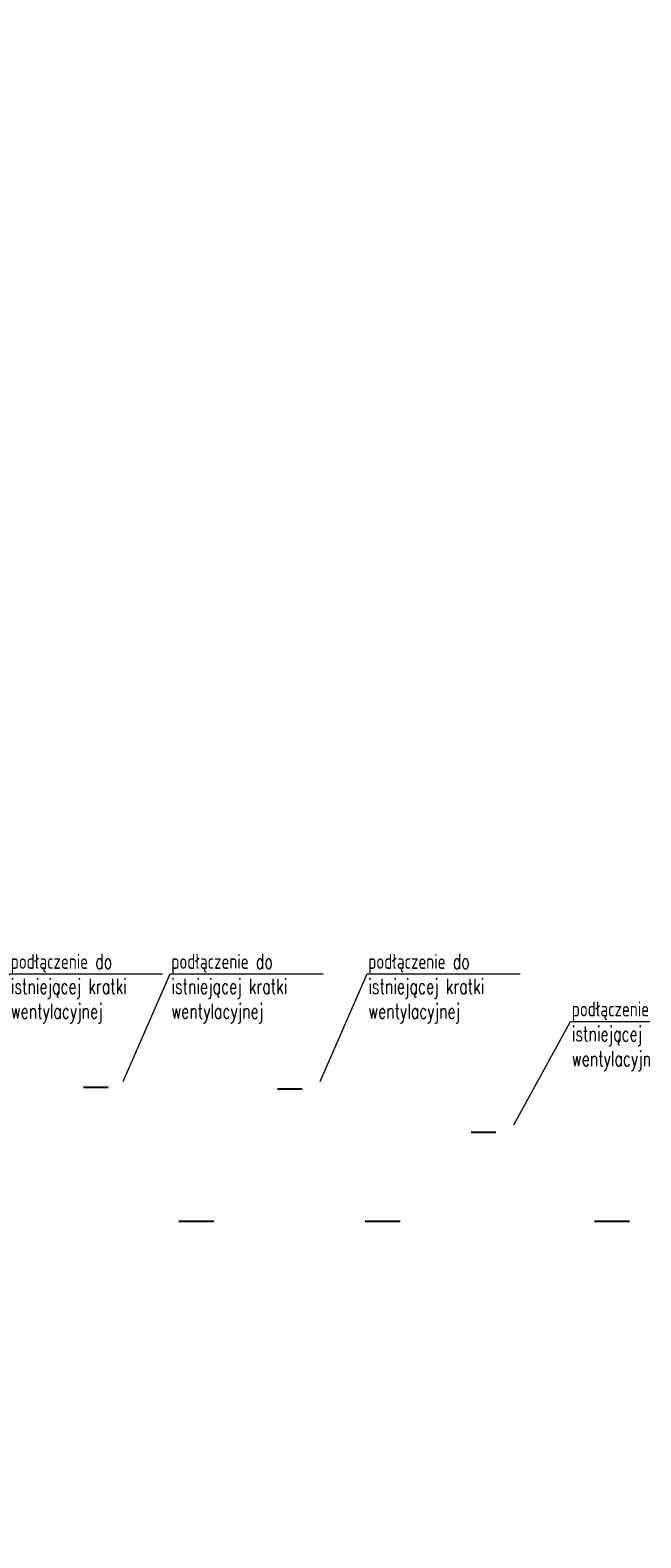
# Model space of a CAD drawing. Header units: centimetres. Extents: x -23924 to 38343, y -27758 to 22869.
# Tile 20 of 256: x -2572 to -1550, y -25068 to -22540. Entities that reach past the tile are written whole.
import ezdxf
from ezdxf import colors
from ezdxf.entities.mleader import LeaderData, LeaderLine
from ezdxf.math import Vec2, Vec3

# ---------------------------------------------------------------- set-up
doc = ezdxf.new("R2010")
doc.units = ezdxf.units.CM
doc.layers.add('FLUID-N1-100-DIM', color=7, linetype='Continuous')
doc.layers.add('IS-co-opis', color=7, linetype='Continuous', lineweight=20)
doc.styles.add('IS', font='simplex.shx', dxfattribs={"width": 0.7})

# ---------------------------------------------------------------- blocks, each defined once
blk = doc.blocks.new('_None')

msp = doc.modelspace()

# ---------------------------------------------------------------- linework, layer by layer
at = {"layer": 'FLUID-N1-100-DIM'}
for p, q in [((-2442.1, -24313.11), (-2483.1, -24313.11)), ((-2117.11, -24315.7), (-2158.11, -24315.7)), ((-1792.8, -24388.68), (-1833.8, -24388.68)), ((-2264.78, -24537.76), (-2323.78, -24537.76)), ((-1952.8, -24537.76), (-2011.8, -24537.76)), ((-1568.83, -24537.76), (-1627.83, -24537.76))]:
    msp.add_line(p, q, dxfattribs=at)

# ---------------------------------------------------------------- leaders
at = {"layer": 'IS-co-opis'}
ml = msp.add_multileader_mtext('Standard', dxfattribs=at)
ml.set_content('podłączenie do istniejącej kratki wentylacyjnej', color=256, style='IS')
ml.set_leader_properties(color=256, linetype='ByLayer', lineweight=-1)
ml.set_arrow_properties(name='NONE')
ml.build(insert=Vec2(0, 0))
ml.multileader.update_dxf_attribs({"text_left_attachment_type": 6, "text_right_attachment_type": 6, "dogleg_length": 0, "arrow_head_size": 0})
ctx = ml.context
ctx.base_point, ctx.char_height, ctx.arrow_head_size, ctx.plane_origin = Vec3(-2606.94, -24122.44), 25, 0, Vec3(-2383.38, -24007.29)
ctx.left_attachment, ctx.right_attachment = 6, 6
notes = []
notes.append((ctx, [(0, (1, 1, 0), (-2606.94, -24122.44), (1, 0), 0, [(0, [(-2685.65, -24302.68)], 0, [])])]))
ctx.mtext.insert, ctx.mtext.width, ctx.mtext.flow_direction = Vec3(-2604.94, -24089.11), 251.8102, 5
ml = msp.add_multileader_mtext('Standard', dxfattribs=at)
ml.set_content('podłączenie do istniejącej kratki wentylacyjnej', color=256, style='IS')
ml.set_leader_properties(color=256, linetype='ByLayer', lineweight=-1)
ml.set_arrow_properties(name='NONE')
ml.build(insert=Vec2(0, 0))
ml.multileader.update_dxf_attribs({"text_left_attachment_type": 6, "text_right_attachment_type": 6, "dogleg_length": 0, "arrow_head_size": 0})
ctx = ml.context
ctx.base_point, ctx.char_height, ctx.arrow_head_size, ctx.plane_origin = Vec3(-2338.13, -24122.44), 25, 0, Vec3(-2114.57, -24007.29)
ctx.left_attachment, ctx.right_attachment = 6, 6
notes.append((ctx, [(0, (1, 1, 0), (-2338.13, -24122.44), (1, 0), 0, [(0, [(-2416.84, -24302.68)], 0, [])])]))
ctx.mtext.insert, ctx.mtext.width, ctx.mtext.flow_direction = Vec3(-2336.13, -24089.11), 251.8102, 5
ml = msp.add_multileader_mtext('Standard', dxfattribs=at)
ml.set_content('podłączenie do istniejącej kratki wentylacyjnej', color=256, style='IS')
ml.set_leader_properties(color=256, linetype='ByLayer', lineweight=-1)
ml.set_arrow_properties(name='NONE')
ml.build(insert=Vec2(0, 0))
ml.multileader.update_dxf_attribs({"text_left_attachment_type": 6, "text_right_attachment_type": 6, "dogleg_length": 0, "arrow_head_size": 0})
ctx = ml.context
ctx.base_point, ctx.char_height, ctx.arrow_head_size, ctx.plane_origin = Vec3(-2008.4, -24122.44), 25, 0, Vec3(-1784.84, -24007.29)
ctx.left_attachment, ctx.right_attachment = 6, 6
notes.append((ctx, [(0, (1, 1, 0), (-2008.4, -24122.44), (1, 0), 0, [(0, [(-2087.11, -24302.68)], 0, [])])]))
ctx.mtext.insert, ctx.mtext.width, ctx.mtext.flow_direction = Vec3(-2006.4, -24089.11), 251.8102, 5
ml = msp.add_multileader_mtext('Standard', dxfattribs=at)
ml.set_content('podłączenie do istniejącej kratki wentylacyjnej', color=256, style='IS')
ml.set_leader_properties(color=256, linetype='ByLayer', lineweight=-1)
ml.set_arrow_properties(name='NONE')
ml.build(insert=Vec2(0, 0))
ml.multileader.update_dxf_attribs({"text_left_attachment_type": 6, "text_right_attachment_type": 6, "dogleg_length": 0, "arrow_head_size": 0})
ctx = ml.context
ctx.base_point, ctx.char_height, ctx.arrow_head_size, ctx.plane_origin = Vec3(-1667.6, -24202.15), 25, 0, Vec3(-1444.04, -24087.01)
ctx.left_attachment, ctx.right_attachment = 6, 6
notes.append((ctx, [(0, (1, 1, 0), (-1667.6, -24202.15), (1, 0), 0, [(0, [(-1762.8, -24375.68)], 0, [])])]))
ctx.mtext.insert, ctx.mtext.width, ctx.mtext.flow_direction = Vec3(-1665.6, -24168.82), 251.8102, 5
for ctx, leaders in notes:
    for number, flags, end, landing, length, lines in leaders:
        leader = LeaderData()
        leader.index, (leader.has_last_leader_line, leader.has_dogleg_vector, leader.attachment_direction) = number, flags
        leader.last_leader_point, leader.dogleg_vector, leader.dogleg_length = Vec3(end), Vec3(landing), length
        for number, points, colour, breaks in lines:
            line = LeaderLine()
            line.index, line.vertices, line.color, line.breaks = number, Vec3.list(points), colors.encode_raw_color(colour), breaks
            leader.lines.append(line)
        ctx.leaders.append(leader)

doc.saveas('drawing.dxf')
